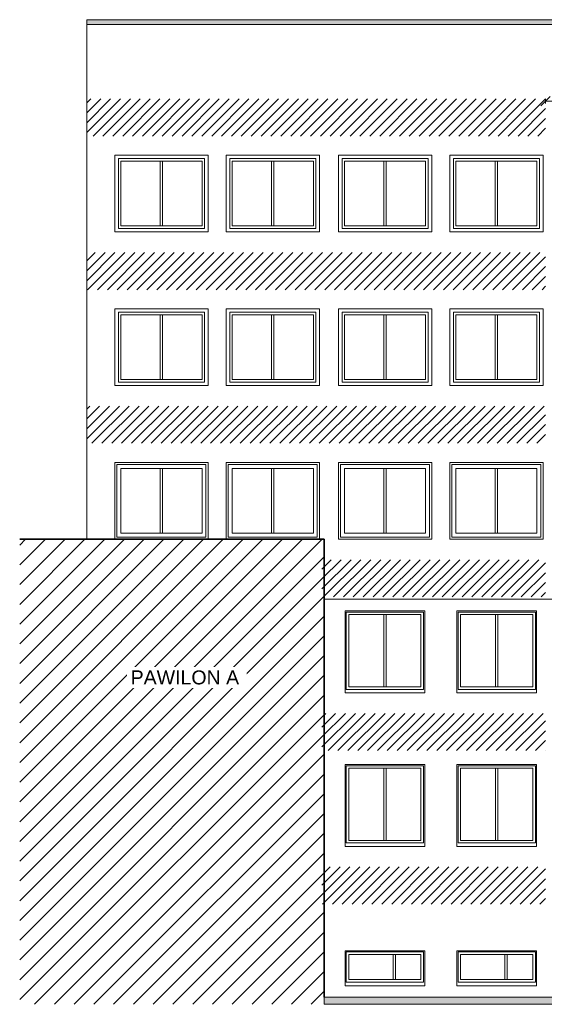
# Model space of a CAD drawing. Header units: centimetres. Extents: x -2992 to 74, y -195 to 2010.
# Tile 1 of 3: x -2992 to -1866, y -195 to 1920. Entities that reach past the tile are written whole.
import ezdxf

# ---------------------------------------------------------------- set-up
doc = ezdxf.new("R2010")
doc.units = ezdxf.units.CM
for name, color, linetype, lineweight in [('A-ANNO-DIMS', 211, 'Continuous', 13), ('A-ANNO-DIMS-100', 211, 'Continuous', 13), ('A-DETL-GENF', 92, 'Continuous', 9), ('A-DETL-THIN', 151, 'Continuous', 9), ('A-DETL-WIDE', 214, 'Continuous', 35), ('A-FLOR', 192, 'Continuous', 13), ('A-GLAZ', 151, 'Continuous', 13), ('A-WALL', 113, 'Continuous', 13), ('G-ANNO-TEXT', 231, 'Continuous', 13)]:
    doc.layers.add(name, color=color, linetype=linetype, lineweight=lineweight)
doc.styles.add('Arial', font='arial.ttf', dxfattribs={"height": 30})
doc.styles.add('Arial Narrow', font='ARIALN.TTF', dxfattribs={"height": 20})
doc.dimstyles.new('Diagonal_1_100__0__wewnętrzne', dxfattribs={"dimscale": 30.48, "dimtxt": 20.468619, "dimasz": 0.656168, "dimexe": 0.164042, "dimexo": 0.0625, "dimgap": 0.032808, "dimtad": 1, "dimdec": 0, "dimdsep": 46, "dimtxsty": 'Arial Narrow', "dimblk1": 'OBLIQUE', "dimblk2": 'OBLIQUE', "dimsah": 1, "dimcen": 0.09, "dimazin": 0, "dimtfac": 1, "dimtdec": 4, "dimtix": 1, "dimtmove": 0, "dimatfit": 3, "dimfxl": 0.164042, "dimfxlon": 1, "dimtvp": 1, "dimtolj": 1, "dimtzin": 0, "dimarcsym": 2})
pattern_1 = [(45, (-3740.95, 0), (-10.6066, 10.6066), [])]

# ---------------------------------------------------------------- blocks, each defined once
blk = doc.blocks.new('Okno - automatyczna etykieta - 181x181 _nietypowy podział_-2208597-Elewacja zachodnia - stan projektowany')
at = {"layer": 'A-GLAZ'}
for p, q in [((-611.3, 317.5), (-445.3, 317.5)), ((-611.3, 317.5), (-611.3, 151.5)), ((-445.3, 317.5), (-445.3, 151.5)), ((-605.8, 312), (-450.8, 312)), ((-605.8, 312), (-605.8, 157)), ((-450.8, 312), (-450.8, 157)), ((-611.3, 151.5), (-445.3, 151.5)), ((-605.8, 157), (-450.8, 157))]:
    blk.add_line(p, q, dxfattribs=at)
blk = doc.blocks.new('Okno - automatyczna etykieta - 181x181 PPOŻ-2606967-Elewacja zachodnia - stan projektowany')
at = {"layer": 'A-GLAZ'}
for p, q in [((-2291.3, 647.5), (-2125.3, 647.5)), ((-2291.3, 647.5), (-2291.3, 481.5)), ((-2285.8, 642), (-2130.8, 642)), ((-2285.8, 642), (-2285.8, 487)), ((-2130.8, 642), (-2130.8, 487)), ((-2125.3, 647.5), (-2125.3, 481.5)), ((-2285.8, 487), (-2130.8, 487)), ((-2291.3, 481.5), (-2125.3, 481.5))]:
    blk.add_line(p, q, dxfattribs=at)
blk = doc.blocks.new('Okno - automatyczna etykieta - 181x80cm _nietypowy podział_-2208607-Elewacja zachodnia - stan projektowany')
at = {"layer": 'A-GLAZ'}
for p, q in [((-611.3, -82.5), (-445.3, -82.5)), ((-611.3, -82.5), (-611.3, -147.5)), ((-445.3, -82.5), (-445.3, -147.5)), ((-605.8, -88), (-450.8, -88)), ((-605.8, -88), (-605.8, -142)), ((-450.8, -88), (-450.8, -142)), ((-611.3, -147.5), (-445.3, -147.5)), ((-605.8, -142), (-450.8, -142))]:
    blk.add_line(p, q, dxfattribs=at)
blk = doc.blocks.new('Okno - automatyczna etykieta - 200x165 _projektowane_-2617392-Elewacja zachodnia - stan projektowany')
at = {"layer": 'A-GLAZ'}
for p, q in [((-2780.3, 1291.5), (-2595.3, 1291.5)), ((-2780.3, 1291.5), (-2780.3, 1141.5)), ((-2595.3, 1291.5), (-2595.3, 1141.5)), ((-2774.8, 1286), (-2600.8, 1286)), ((-2774.8, 1286), (-2774.8, 1147)), ((-2690.3, 1147), (-2690.3, 1286)), ((-2685.3, 1286), (-2685.3, 1147)), ((-2600.8, 1286), (-2600.8, 1147)), ((-2774.8, 1147), (-2600.8, 1147)), ((-2780.3, 1141.5), (-2595.3, 1141.5))]:
    blk.add_line(p, q, dxfattribs=at)
blk = doc.blocks.new('Okno - automatyczna etykieta - 200x165 _projektowane_-2617502-Elewacja zachodnia - stan projektowany')
at = {"layer": 'A-GLAZ'}
for p, q in [((-2541.3, 1141.5), (-2541.3, 1291.5)), ((-2541.3, 1291.5), (-2356.3, 1291.5)), ((-2356.3, 1141.5), (-2356.3, 1291.5)), ((-2535.8, 1147), (-2535.8, 1286)), ((-2535.8, 1286), (-2361.8, 1286)), ((-2451.3, 1147), (-2451.3, 1286)), ((-2446.3, 1286), (-2446.3, 1147)), ((-2361.8, 1147), (-2361.8, 1286)), ((-2535.8, 1147), (-2361.8, 1147)), ((-2541.3, 1141.5), (-2356.3, 1141.5))]:
    blk.add_line(p, q, dxfattribs=at)
blk = doc.blocks.new('Okno - automatyczna etykieta - 200x165 _projektowane_-2642389-Elewacja zachodnia - stan projektowany')
at = {"layer": 'A-GLAZ'}
for p, q in [((-2592.3, 964.5), (-2783.3, 964.5)), ((-2783.3, 964.5), (-2783.3, 808.5)), ((-2774.8, 817), (-2774.8, 956)), ((-2774.8, 956), (-2600.8, 956)), ((-2690.3, 956), (-2690.3, 817)), ((-2685.3, 817), (-2685.3, 956)), ((-2600.8, 817), (-2600.8, 956)), ((-2592.3, 808.5), (-2592.3, 964.5)), ((-2783.3, 808.5), (-2592.3, 808.5)), ((-2774.8, 817), (-2600.8, 817))]:
    blk.add_line(p, q, dxfattribs=at)
blk = doc.blocks.new('DIMBLOCK3-Elewacja zachodnia - stan projektowany')
at = {"layer": 'A-ANNO-DIMS-100'}
for p, q in [((-1863.3, 1744.9), (-1873.3, 1734.9)), ((-1863.3, 1744.9), (-1853.3, 1754.9)), ((-1863.3, 1739.9), (-1863.3, 1749.9)), ((-1663.3, 1744.9), (-1863.3, 1744.9)), ((-1863.3, 1744.9), (-1863.3, 1739.9)), ((-1663.3, 1744.9), (-1673.3, 1734.9)), ((-1663.3, 1744.9), (-1653.3, 1754.9)), ((-1663.3, 1739.9), (-1663.3, 1749.9)), ((-1663.3, 1744.9), (-1663.3, 1739.9))]:
    blk.add_line(p, q, dxfattribs=at)
at = {"layer": 'A-ANNO-DIMS-100', "color": 0, "insert": (-1763.3, 1804.9), "char_height": 20, "width": 52.069, "attachment_point": 2, "line_spacing_factor": 0.974696, "style": 'Arial Narrow'}
blk.add_mtext('min.200', dxfattribs=at)
blk = doc.blocks.new('_Oblique')
at = {"color": 0, "linetype": 'ByBlock', "lineweight": -2}
blk.add_line((-0.5, -0.5), (0.5, 0.5), dxfattribs=at)

msp = doc.modelspace()

# ---------------------------------------------------------------- hatches: boundary and pattern name
at = {"layer": 'A-DETL-GENF'}
for points in [[(-2848.3, 1910), (-108.3, 1910), (-108.3, 1920), (-2848.3, 1920)], [(-501.2, -195), (-437.8, -195), (-437.8, -180), (-2338.3, -180), (-2338.3, -195), (-560.7, -195)]]:
    msp.add_hatch(color=7, dxfattribs=at).paths.add_polyline_path(points, flags=0)
h = msp.add_hatch(dxfattribs=at)
h.set_pattern_fill('FP_3', color=8, style=0, pattern_type=2)
h.set_pattern_definition(pattern_1)
h.paths.add_polyline_path([(-132.3, 1670), (-108.3, 1670), (-108.3, 1750), (-1354.3, 1750), (-1354.3, 1670), (-147.8, 1670)], flags=0)
h.paths.add_polyline_path([(-2835.1, 1670), (-1863.3, 1670), (-1863.3, 1750), (-2848.3, 1750), (-2848.3, 1670), (-2845.1, 1670)], flags=0)
h = msp.add_hatch(dxfattribs=at)
h.set_pattern_fill('FP_3', color=8, style=0, pattern_type=2)
h.set_pattern_definition(pattern_1)
h.paths.add_polyline_path([(-174.8, 1340), (-108.3, 1340), (-108.3, 1420), (-1354.3, 1420), (-1354.3, 1340), (-309.6, 1340)], flags=0)
h.paths.add_polyline_path([(-2802.5, 1340), (-1863.3, 1340), (-1863.3, 1420), (-2848.3, 1420), (-2848.3, 1340), (-2821.2, 1340)], flags=0)
h = msp.add_hatch(dxfattribs=at)
h.set_pattern_fill('FP_3', color=8, style=0, pattern_type=2)
h.set_pattern_definition(pattern_1)
h.paths.add_polyline_path([(-2802.5, 1010), (-1863.3, 1010), (-1863.3, 1090), (-2848.3, 1090), (-2848.3, 1010), (-2821.2, 1010)], flags=0)
h.paths.add_polyline_path([(-132.3, 1010), (-108.3, 1010), (-108.3, 1090), (-1354.3, 1090), (-1354.3, 1010), (-174.8, 1010)], flags=0)
h = msp.add_hatch(dxfattribs=at)
h.set_pattern_fill('FP_1', style=0, pattern_type=2)
h.set_pattern_definition([(45, (-3740.95, 0), (-21.2132, 21.2132), [])])
h.paths.add_polyline_path([(-2901.1, -195), (-2338.3, -195), (-2338.3, 804), (-2992.1, 804), (-2992.1, -195), (-2901.4, -195)], flags=0)
h = msp.add_hatch(dxfattribs=at)
h.set_pattern_fill('FP_3', color=8, style=0, pattern_type=2)
h.set_pattern_definition(pattern_1)
h.paths.add_polyline_path([(-410.5, 680), (-108.3, 680), (-108.3, 760), (-1354.3, 760), (-1354.3, 680), (-420, 680)], flags=0)
h.paths.add_polyline_path([(-2338.3, 680), (-1863.3, 680), (-1863.3, 760), (-2343.3, 760), (-2343.3, 680)], flags=0)
h = msp.add_hatch(dxfattribs=at)
h.set_pattern_fill('FP_3', color=8, style=0, pattern_type=2)
h.set_pattern_definition(pattern_1)
h.paths.add_polyline_path([(-1257.3, 350), (-437.8, 350), (-437.8, 390), (-381.3, 390), (-381.3, 430), (-1354.3, 430), (-1354.3, 350), (-1267.6, 350)], flags=0)
h.paths.add_polyline_path([(-2312.9, 350), (-1863.3, 350), (-1863.3, 430), (-2343.3, 430), (-2343.3, 350), (-2331.1, 350)], flags=0)
h = msp.add_hatch(dxfattribs=at)
h.set_pattern_fill('FP_3', color=8, style=0, pattern_type=2)
h.set_pattern_definition(pattern_1)
h.paths.add_polyline_path([(-1354.3, 20), (-437.8, 20), (-437.8, 100), (-1354.3, 100), (-1354.3, 72.6)], flags=0)
h.paths.add_polyline_path([(-2330, 20), (-1863.3, 20), (-1863.3, 100), (-2343.3, 100), (-2343.3, 20), (-2338.3, 20)], flags=0)

# ---------------------------------------------------------------- linework, layer by layer
at = {"layer": 'A-DETL-THIN'}
for p, q in [((-108.3, 1920), (-2848.3, 1920)), ((-2848.3, 1920), (-2848.3, 1910)), ((-2848.3, 1910), (-108.3, 1910)), ((-2285.8, 487), (-2285.8, 642)), ((-2285.8, 642), (-2130.8, 642)), ((-2210.8, 487), (-2210.8, 642)), ((-2205.8, 487), (-2205.8, 642)), ((-2130.8, 642), (-2130.8, 487)), ((-2045.8, 487), (-2045.8, 642)), ((-2045.8, 642), (-1890.8, 642)), ((-1970.8, 487), (-1970.8, 642)), ((-1965.8, 487), (-1965.8, 642)), ((-1890.8, 642), (-1890.8, 487)), ((-2130.8, 487), (-2285.8, 487)), ((-1890.8, 487), (-2045.8, 487)), ((-2285.8, 157), (-2285.8, 312)), ((-2285.8, 312), (-2130.8, 312)), ((-2210.8, 157), (-2210.8, 312)), ((-2205.8, 157), (-2205.8, 312)), ((-2130.8, 312), (-2130.8, 157)), ((-2045.8, 157), (-2045.8, 312)), ((-2045.8, 312), (-1890.8, 312)), ((-1970.8, 157), (-1970.8, 312)), ((-1965.8, 157), (-1965.8, 312)), ((-1890.8, 312), (-1890.8, 157)), ((-2130.8, 157), (-2285.8, 157)), ((-1890.8, 157), (-2045.8, 157)), ((-2285.8, -88), (-2130.8, -88)), ((-2285.8, -142), (-2285.8, -88)), ((-2190.8, -142), (-2190.8, -88)), ((-2185.8, -142), (-2185.8, -88)), ((-2130.8, -88), (-2130.8, -142)), ((-2045.8, -88), (-1890.8, -88)), ((-2045.8, -142), (-2045.8, -88)), ((-1950.8, -142), (-1950.8, -88)), ((-1945.8, -142), (-1945.8, -88)), ((-1890.8, -88), (-1890.8, -142)), ((-2130.8, -142), (-2285.8, -142)), ((-1890.8, -142), (-2045.8, -142)), ((-437.8, -180), (-2338.3, -180)), ((-2338.3, -180), (-2338.3, -195)), ((-2338.3, -195), (-437.8, -195))]:
    msp.add_line(p, q, dxfattribs=at)
at = {"layer": 'A-DETL-WIDE'}
for p, q in [((-2338.3, 804), (-2992.1, 804)), ((-2338.3, -180), (-2338.3, 804))]:
    msp.add_line(p, q, dxfattribs=at)
at = {"layer": 'A-FLOR'}
msp.add_line((-2848.3, 1683), (-2848.3, 1710), dxfattribs=at)
at = {"layer": 'A-WALL'}
for p, q in [((-2848.3, 1910), (-2848.3, 1710)), ((-2848.3, 1683), (-2848.3, 804)), ((-2787.8, 1629), (-2587.8, 1629)), ((-2787.8, 1464), (-2787.8, 1629)), ((-2587.8, 1629), (-2587.8, 1464)), ((-2548.8, 1629), (-2348.8, 1629)), ((-2548.8, 1464), (-2548.8, 1629)), ((-2348.8, 1629), (-2348.8, 1464)), ((-2307.8, 1629), (-2107.8, 1629)), ((-2307.8, 1464), (-2307.8, 1629)), ((-2107.8, 1629), (-2107.8, 1464)), ((-2068.8, 1629), (-1868.8, 1629)), ((-2068.8, 1464), (-2068.8, 1629)), ((-1868.8, 1629), (-1868.8, 1464)), ((-2587.8, 1464), (-2787.8, 1464)), ((-2348.8, 1464), (-2548.8, 1464)), ((-2107.8, 1464), (-2307.8, 1464)), ((-1868.8, 1464), (-2068.8, 1464)), ((-2787.8, 1299), (-2587.8, 1299)), ((-2787.8, 1134), (-2787.8, 1299)), ((-2587.8, 1299), (-2587.8, 1134)), ((-2548.8, 1299), (-2348.8, 1299)), ((-2548.8, 1134), (-2548.8, 1299)), ((-2348.8, 1299), (-2348.8, 1134)), ((-2307.8, 1299), (-2107.8, 1299)), ((-2307.8, 1134), (-2307.8, 1299)), ((-2107.8, 1299), (-2107.8, 1134)), ((-2068.8, 1299), (-1868.8, 1299)), ((-2068.8, 1134), (-2068.8, 1299)), ((-1868.8, 1299), (-1868.8, 1134)), ((-2587.8, 1134), (-2787.8, 1134)), ((-2348.8, 1134), (-2548.8, 1134)), ((-2107.8, 1134), (-2307.8, 1134)), ((-1868.8, 1134), (-2068.8, 1134)), ((-2787.8, 969), (-2587.8, 969)), ((-2787.8, 804), (-2787.8, 969)), ((-2587.8, 969), (-2587.8, 804)), ((-2548.8, 969), (-2348.8, 969)), ((-2548.8, 804), (-2548.8, 969)), ((-2348.8, 969), (-2348.8, 804)), ((-2307.8, 969), (-2107.8, 969)), ((-2307.8, 804), (-2307.8, 969)), ((-2107.8, 969), (-2107.8, 804)), ((-2068.8, 969), (-1868.8, 969)), ((-2068.8, 804), (-2068.8, 969)), ((-1868.8, 969), (-1868.8, 804)), ((-2107.8, 804), (-2307.8, 804)), ((-1868.8, 804), (-2068.8, 804)), ((-2338.3, 675), (-423.3, 675)), ((-2293.8, 650), (-2122.8, 650)), ((-2293.8, 474), (-2293.8, 650)), ((-2122.8, 650), (-2122.8, 474)), ((-2053.8, 650), (-1882.8, 650)), ((-2053.8, 474), (-2053.8, 650)), ((-1882.8, 650), (-1882.8, 474)), ((-2122.8, 474), (-2293.8, 474)), ((-1882.8, 474), (-2053.8, 474)), ((-2293.8, 320), (-2122.8, 320)), ((-2293.8, 144), (-2293.8, 320)), ((-2122.8, 320), (-2122.8, 144)), ((-2053.8, 320), (-1882.8, 320)), ((-2053.8, 144), (-2053.8, 320)), ((-1882.8, 320), (-1882.8, 144)), ((-2122.8, 144), (-2293.8, 144)), ((-1882.8, 144), (-2053.8, 144)), ((-2293.8, -80), (-2122.8, -80)), ((-2293.8, -155), (-2293.8, -80)), ((-2122.8, -80), (-2122.8, -155)), ((-2053.8, -80), (-1882.8, -80)), ((-2053.8, -155), (-2053.8, -80)), ((-1882.8, -80), (-1882.8, -155)), ((-2122.8, -155), (-2293.8, -155)), ((-1882.8, -155), (-2053.8, -155))]:
    msp.add_line(p, q, dxfattribs=at)

# ---------------------------------------------------------------- block references
at = {"layer": 'A-GLAZ'}
for name, p in [('Okno - automatyczna etykieta - 200x165 _projektowane_-2617392-Elewacja zachodnia - stan projektowany', (0, 330)), ('Okno - automatyczna etykieta - 200x165 _projektowane_-2617392-Elewacja zachodnia - stan projektowany', (239, 330)), ('Okno - automatyczna etykieta - 200x165 _projektowane_-2617392-Elewacja zachodnia - stan projektowany', (480, 330)), ('Okno - automatyczna etykieta - 200x165 _projektowane_-2617392-Elewacja zachodnia - stan projektowany', (719, 330)), ('Okno - automatyczna etykieta - 200x165 _projektowane_-2617392-Elewacja zachodnia - stan projektowany', (0, 0)), ('Okno - automatyczna etykieta - 200x165 _projektowane_-2617502-Elewacja zachodnia - stan projektowany', (0, 0)), ('Okno - automatyczna etykieta - 200x165 _projektowane_-2617392-Elewacja zachodnia - stan projektowany', (480, 0)), ('Okno - automatyczna etykieta - 200x165 _projektowane_-2617392-Elewacja zachodnia - stan projektowany', (719, 0)), ('Okno - automatyczna etykieta - 200x165 _projektowane_-2642389-Elewacja zachodnia - stan projektowany', (0, 0)), ('Okno - automatyczna etykieta - 200x165 _projektowane_-2642389-Elewacja zachodnia - stan projektowany', (239, 0)), ('Okno - automatyczna etykieta - 200x165 _projektowane_-2642389-Elewacja zachodnia - stan projektowany', (480, 0)), ('Okno - automatyczna etykieta - 200x165 _projektowane_-2642389-Elewacja zachodnia - stan projektowany', (719, 0)), ('Okno - automatyczna etykieta - 181x181 PPOŻ-2606967-Elewacja zachodnia - stan projektowany', (0, 0)), ('Okno - automatyczna etykieta - 181x181 _nietypowy podział_-2208597-Elewacja zachodnia - stan projektowany', (-1440, 330)), ('Okno - automatyczna etykieta - 181x181 _nietypowy podział_-2208597-Elewacja zachodnia - stan projektowany', (-1680, 0)), ('Okno - automatyczna etykieta - 181x181 _nietypowy podział_-2208597-Elewacja zachodnia - stan projektowany', (-1440, 0)), ('Okno - automatyczna etykieta - 181x80cm _nietypowy podział_-2208607-Elewacja zachodnia - stan projektowany', (-1680, 0)), ('Okno - automatyczna etykieta - 181x80cm _nietypowy podział_-2208607-Elewacja zachodnia - stan projektowany', (-1440, 0))]:
    msp.add_blockref(name, p, dxfattribs=at)

# ---------------------------------------------------------------- dimensions: what is measured, and where the dimension line sits
at = {"layer": 'A-ANNO-DIMS'}
dim = msp.add_linear_dim(base=(-1863.3, 1744.9), p1=(-1663.3, 1739.9), p2=(-1863.3, 1739.9), text='min.\\P<>', dimstyle='Diagonal_1_100__0__wewnętrzne', override={"dimpost": '<>', "dimfxl": 200}, dxfattribs=at)
dim.commit()
dim.dimension.update_dxf_attribs({"geometry": 'DIMBLOCK3-Elewacja zachodnia - stan projektowany', "text_midpoint": (-1763.3, 1772.8)})

# ---------------------------------------------------------------- next in the draw order: texts
at = {"layer": 'G-ANNO-TEXT', "color": 7, "insert": (-2754, 522.2), "char_height": 30, "width": 241.895, "attachment_point": 1, "line_spacing_factor": 0.936439, "style": 'Arial', "bg_fill": 3, "box_fill_scale": 1.25, "bg_fill_color": 256, "bg_fill_true_color": 13158600, "bg_fill_transparency": 0}
msp.add_mtext('\\pxt4.23333,8.46667,12.7,16.93333,21.16667,25.4,29.63333,33.86667,38.1,42.33333,46.56667,50.8,55.03333,59.26667,63.5,67.73333,71.96667,76.2,80.43333,84.66667,88.9,93.13333,97.36667,101.6,105.83333,110.06667,114.3,118.53333,122.76667,127,131.23333,135.46667;{PAWILON A}', dxfattribs=at)

doc.saveas('drawing.dxf')
